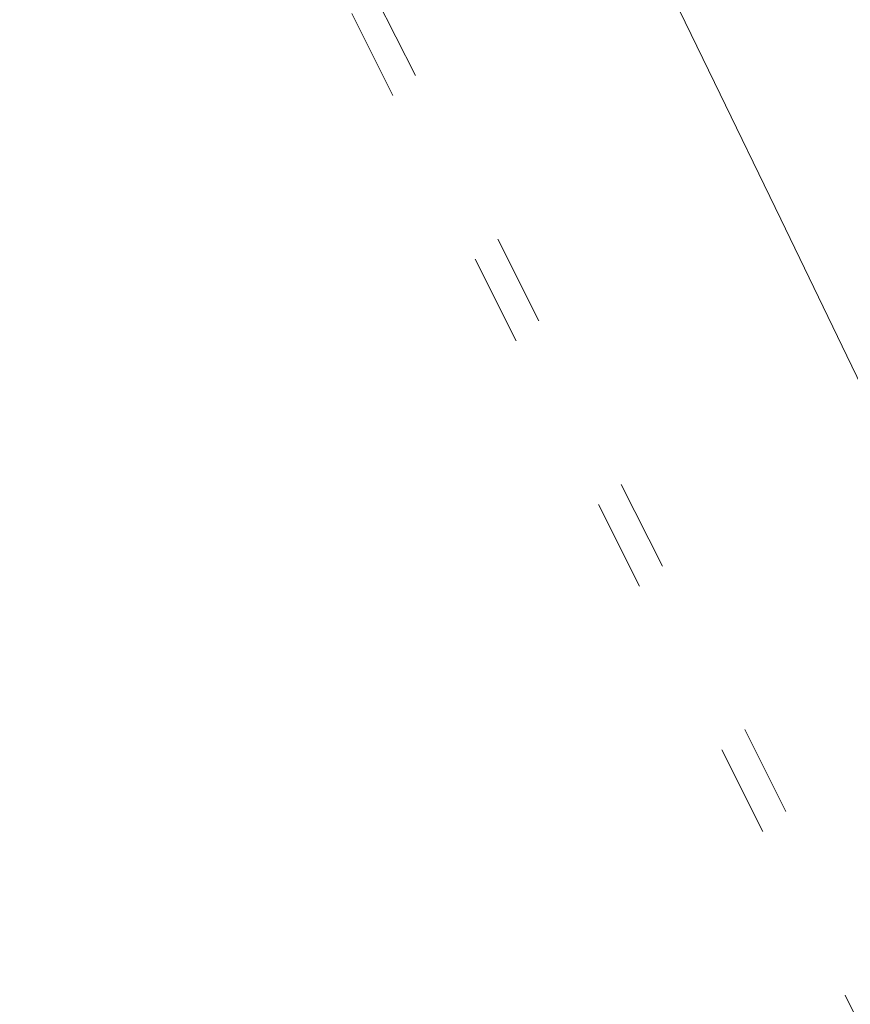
# Model space of a CAD drawing. Header units: millimetres. Extents: x -62314 to 79800, y -34032 to 28340.
# Tile 245 of 256: x 63285 to 63605, y 1283 to 1662. Entities that reach past the tile are written whole.
import ezdxf

# ---------------------------------------------------------------- set-up
doc = ezdxf.new("R2010")
doc.units = ezdxf.units.MM
doc.header["$LTSCALE"] = 508
doc.linetypes.add('Dash Style-5', pattern=[0.20828, 0.069425, -0.138855])
doc.linetypes.add('Dash Style-6', pattern=[1.04164, 0.625, -0.20828, 0.06943, -0.13893])
for name, color, linetype, lineweight in [('(00) tekening-aanzicht grijs', 8, 'Continuous', 0), ('(00) tekening-stramien-algemeen', 7, 'Dash Style-6', 0), ('(28) hoofddraagconstructie-bovenliggend', 1, 'Dash Style-5', 0), ('None', 7, 'Continuous', 0)]:
    doc.layers.add(name, color=color, linetype=linetype, lineweight=lineweight)

# ---------------------------------------------------------------- blocks, each defined once
blk = doc.blocks.new('blok b-v1-gevel_constructie')
at = {"layer": '(28) hoofddraagconstructie-bovenliggend', "color": 2, "lineweight": 0, "transparency": 33554687, "flags": 128}
blk.add_lwpolyline([(11711.79, 31224.21), (14764.46, 27795.86), (14540.41, 27596.36), (11487.74, 31024.71)], close=True, dxfattribs=at)
blk = doc.blocks.new('blok B 01 (2D)')
at = {"layer": '(00) tekening-aanzicht grijs', "color": 17, "lineweight": 0, "transparency": 33554687, "flags": 128}
blk.add_lwpolyline([(67147.1, 17815), (67147.15, 17815, 0.120217), (58755.98, 30980.72), (59001.11, 31046.44), (59684.33, 30368.24), (59885.21, 30565.97, -0.112264), (67637.51, 17925.97, -0.000404), (67654.79, 17874.82), (67653.59, 17874.13, -0.068823), (67693, 17589.15), (67693, 8520.64), (67193, 8520.64), (67193, 17589.15, 0.081822), (67163.93, 17765.58)], format="xyb", dxfattribs=at)
at = {"layer": '(28) hoofddraagconstructie-bovenliggend', "color": 2, "lineweight": 0, "transparency": 33554687, "flags": 128}
blk.add_lwpolyline([(59478.01, 30916.31), (62063.37, 28017.84), (65277.31, 23158.29)], dxfattribs=at)
at = {"layer": 'None', "color": 17, "lineweight": 0, "transparency": 33554687, "flags": 128}
blk.add_lwpolyline([(67854.77, 18398.59, 0.109455), (60141.36, 30818.11)], format="xyb", dxfattribs=at)
at = {"layer": 'None', "color": 17, "transparency": 33554687}
blk.add_blockref('blok b-v1-gevel_constructie', (47480.01, -0.02), dxfattribs=at)
blk = doc.blocks.new('Stramien blok B')
at = {"layer": '(00) tekening-stramien-algemeen', "color": 2, "lineweight": 0, "transparency": 33554687}
blk.add_arc((35700.81, -3868.71), 33612.33, 18.044708, 49.822253, dxfattribs=at)

msp = doc.modelspace()

# ---------------------------------------------------------------- block references
at = {"layer": 'None', "color": 17, "transparency": 33554687}
for name, p, rotation in [('blok B 01 (2D)', (-3125.94, -10622.93), 344.9999999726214), ('Stramien blok B', (0, 0), 344.9999645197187)]:
    msp.add_blockref(name, p, dxfattribs=dict(at, rotation=rotation))

doc.saveas('drawing.dxf')
